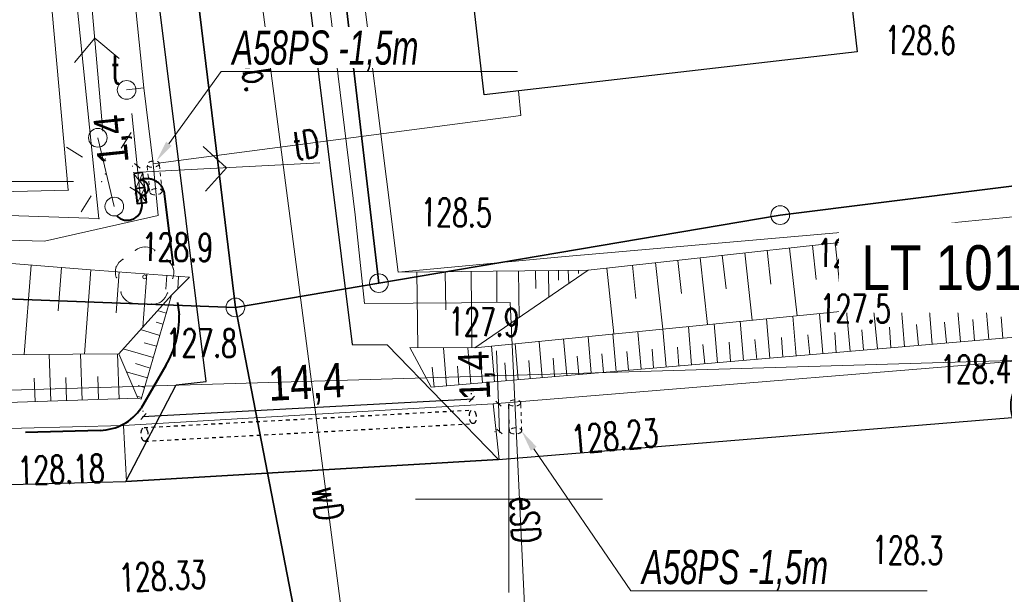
# Model space of a CAD drawing. Header units: metres. Extents: x 0 to 6497944, y 0 to 5963356.
# Tile 130 of 197: x 6497237 to 6497263, y 5963047 to 5963063. Entities that reach past the tile are written whole.
import ezdxf
from ezdxf import colors
from ezdxf.entities.mleader import LeaderData, LeaderLine
from ezdxf.math import Vec2, Vec3

# ---------------------------------------------------------------- set-up
doc = ezdxf.new("R2010")
doc.units = ezdxf.units.M
doc.header["$MEASUREMENT"] = 0
for name, pattern in [('DASHED', [19.05, 12.7, -6.35]), ('HIDDEN', [0.375, 0.25, -0.125]), ('L_0_04', [1.5, 1, -0.5])]:
    doc.linetypes.add(name, pattern=pattern)
doc.layers.get('0').update_dxf_attribs({"color": 8, "linetype": 'CONTINUOUS', "lineweight": 13})
doc.layers.get('DEFPOINTS').update_dxf_attribs({"linetype": 'CONTINUOUS', "lineweight": 0, "true_color": 0xffffff})
for name, color, linetype, lineweight in [('000_INNE__NIEZYDENTYFIKOWANE_', 8, 'CONTINUOUS', 13), ('217_GRANICA_KONTURU_KLASYFIKCYJNEGO', 8, 'CONTINUOUS', 13), ('218_GRANICA_UzYTKU', 8, 'CONTINUOUS', 13), ('219_LINIA_GRANICY', 3, 'CONTINUOUS', 35), ('312_BUDYNEK__POWIERZCHNIA_', 8, 'CONTINUOUS', 30), ('drzewo_lisciaste__punkt_', 8, 'CONTINUOUS', 13), ('E_proj_opisy_ośw.', 7, 'CONTINUOUS', 13), ('E_proj_osłona r. dz._obw. 100', 204, 'L_0_04', 20), ('E_proj_osłona r. dz._obw. 200', 204, 'L_0_04', 20), ('E_proj_osłona r. dz._opis_obw. 100', 204, 'CONTINUOUS', 9), ('E_proj_osłona r. dz._opis_obw. 200', 204, 'CONTINUOUS', 9), ('E_proj_ośw_latarnia', 1, 'CONTINUOUS', 35), ('E_proj_ośw_linia_obw. 100', 1, 'L_0_04', 40), ('E_proj_ośw_linia_obw. 200', 1, 'L_0_04', 40), ('E_proj_ośw_osłona r._ obw. 100', 140, 'L_0_04', 25), ('E_proj_urządzenia', 1, 'CONTINUOUS', 25), ('E_proj_urządzenia1', 104, 'CONTINUOUS', 40), ('JEZDNIA__POWIERZCHNIA_', 8, 'CONTINUOUS', 25), ('JEZDNIA__POWIERZCHNIA__ATR17', 8, 'CONTINUOUS', 13), ('KIERUNEK_LINI_NAPOWIETRZNEJ', 1, 'CONTINUOUS', 13), ('latarnia_na_slupie_lub_maszcie__punkt_', 1, 'CONTINUOUS', 13), ('murek_oporowy__linia_', 8, 'CONTINUOUS', 13), ('OGRODZENIE_TRWAlE__LINIA_', 8, 'CONTINUOUS', 13), ('PRZEWoD_ELEKTROENERGETYCZNY__LINIA_', 1, 'CONTINUOUS', 13), ('PRZEWoD_ELEKTROENERGETYCZNY__LINIA__ATR1', 1, 'CONTINUOUS', 13), ('PRZEWoD_TELEKOMUNIKACYJNY__LINIA_', 30, 'CONTINUOUS', 13), ('PRZEWoD_TELEKOMUNIKACYJNY__LINIA__ATR1', 30, 'CONTINUOUS', 13), ('PRZEWoD_WODOCIaGOWY__LINIA_', 5, 'CONTINUOUS', 13), ('PRZEWoD_WODOCIaGOWY__LINIA__ATR1', 5, 'CONTINUOUS', 13), ('PUNKT_WYSOKOsCIOWY_NATURALNY_ATR2', 8, 'CONTINUOUS', 13), ('PUNKT_WYSOKOsCIOWY_SZTUCZNY_ATR2', 8, 'CONTINUOUS', 13), ('siatka', 8, 'CONTINUOUS', 13), ('SKARPA_NIEUMOCNIONA__POWIERZCHNIA_', 8, 'CONTINUOUS', 13), ('SlUP_laCZONY__LINIA_', 1, 'CONTINUOUS', 13), ('slup_laczony__linia____symbol', 1, 'CONTINUOUS', 13), ('wlaz_okragly___siec_telekomunikacyjna__punkt_', 30, 'CONTINUOUS', 13), ('WlAZ_OKRaGlY___SIEC_TELEKOMUNIKACYJNA__PUNKT__ATR17', 30, 'CONTINUOUS', 13)]:
    doc.layers.add(name, color=color, linetype=linetype, lineweight=lineweight)
doc.layers.add('E_pomocnicza', color=3, linetype='CONTINUOUS', lineweight=13, plot=False)
doc.styles.add('Annotative', font='simplex.shx')
doc.styles.add('Narrow', font='ARIALN.TTF', dxfattribs={"height": 2})
doc.styles.get("Standard").update_dxf_attribs({"font": 'simplex.shx'})
doc.dimstyles.new('wymiary', dxfattribs={"dimtxt": 0.65, "dimasz": 0.25, "dimexe": 0.25, "dimexo": 1, "dimgap": 0.1, "dimtad": 1, "dimzin": 1, "dimtxsty": 'Annotative', "dimblk": 'OBLIQUE', "dimcen": 0.0025, "dimdle": 0.05, "dimadec": 0, "dimazin": 0, "dimtfac": 1, "dimtmove": 0, "dimatfit": 3, "dimldrblk": 'NONE', "dimfxl": 1, "dimarcsym": 0})

# ---------------------------------------------------------------- blocks, each defined once
blk = doc.blocks.new('PNN')
at = {"color": 0, "linetype": 'Continuous', "lineweight": 18, "flags": 128}
for points in [[(5.3, -1.2), (6.5, 0), (5.3, 1.2)], [(1.5, 0), (11.5, 0)]]:
    blk.add_lwpolyline(points, dxfattribs=at)
blk = doc.blocks.new('GRT')
at = {"color": 0, "linetype": 'Continuous', "lineweight": 18}
blk.add_circle((0, 0), 0.5, dxfattribs=at)
blk = doc.blocks.new('A$C5E955987')
at = {"layer": 'E_proj_ośw_latarnia', "true_color": 0xffffff}
h = blk.add_hatch(color=7, dxfattribs=at)
h.dxf.hatch_style = 1
h.paths.add_polyline_path([(3.223, 1.824, 1), (3.408, 1.892, 1)], flags=0)
h.paths.add_polyline_path([(3.2, 1.606), (3.567, 1.742), (3.431, 2.111), (3.064, 1.976)])
h.paths.add_polyline_path([(3.223, 1.824, -1), (3.408, 1.892, -1)], flags=16)
h.paths.add_polyline_path([(0.071, 1.38, -0.683546), (0.557, 0.106, 0.679532), (1.952, 1.355, 0.687575)])
h = blk.add_hatch(color=7, dxfattribs=at)
h.dxf.hatch_style = 1
h.paths.add_polyline_path([(3.223, 1.824, 1), (3.408, 1.892, 1)])
at = {"layer": 'E_proj_ośw_latarnia'}
blk.add_hatch(color=256, dxfattribs=at).paths.add_polyline_path([(0.071, 1.38, 0.389707), (0.557, 0.106), (0.557, 0.106, 0.683546)])
blk.add_lwpolyline([(3.567, 1.742), (3.2, 1.606), (3.064, 1.976), (3.431, 2.111)], close=True, dxfattribs=at)
at = {"layer": 'E_proj_ośw_latarnia', "flags": 128}
blk.add_lwpolyline([(3.132, 1.791), (1.952, 1.355)], dxfattribs=at)
at = {"layer": 'E_proj_ośw_latarnia'}
blk.add_lwpolyline([(0.071, 1.38, 0.389707), (0.557, 0.106), (0.557, 0.106, 0.683546)], format="xyb", close=True, dxfattribs=at)
for centre, radius in [((1.007, 1.007), 1.007), ((3.315, 1.858), 0.0984)]:
    blk.add_circle(centre, radius, dxfattribs=at)
blk = doc.blocks.new('*U18')
at = {"transparency": 33554687}
blk.add_lwpolyline([(0, -0.25), (0.4, -0.25), (0.4, 0), (0, 0)], close=True, dxfattribs=at)
at = {"layer": 'DEFPOINTS', "lineweight": 0, "flags": 128}
for points in [[(0, 0), (0.4, -0.25)], [(0, -0.25), (0.4, 0)]]:
    blk.add_lwpolyline(points, dxfattribs=at)
blk = doc.blocks.new('_Oblique')
at = {"color": 0, "linetype": 'ByBlock', "lineweight": -2}
blk.add_line((-0.5, -0.5), (0.5, 0.5), dxfattribs=at)
blk = doc.blocks.new('*D29')
at = {"layer": 'DEFPOINTS', "color": 0, "transparency": 16777216}
for p in [(0, 0), (14.439, -0.638), (14.362, -1.417)]:
    blk.add_point(p, dxfattribs=at)
at = {"layer": 'E_pomocnicza', "color": 0, "lineweight": -2, "transparency": 16777216}
for p, q in [((0.098, 0.995), (0.101, 1.028)), ((0.027, 0.784), (14.489, -0.643)), ((14.461, -0.422), (14.464, -0.389))]:
    blk.add_line(p, q, dxfattribs=at)
at = {"layer": 'E_pomocnicza', "color": 0, "lineweight": -2, "transparency": 16777216, "xscale": 0.25, "yscale": 0.25, "zscale": 0.25}
for p, rotation in [((0.077, 0.779), 174.3640929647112), ((14.439, -0.638), 354.3640929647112)]:
    blk.add_blockref('_Oblique', p, dxfattribs=dict(at, rotation=rotation))
at = {"layer": 'E_pomocnicza', "color": 0, "linetype": 'Continuous', "lineweight": 0, "transparency": 16777216, "insert": (7.356, 1.067), "char_height": 2, "attachment_point": 5, "rotation": 354.3641, "style": 'Narrow'}
blk.add_mtext('{\\H0.75x;14,4}', dxfattribs=at)
blk = doc.blocks.new('_None')
blk = doc.blocks.new('*D67')
at = {"layer": 'DEFPOINTS', "color": 0, "transparency": 16777216}
for p in [(1.314, 0.845), (0, 0), (1.351, 0.063)]:
    blk.add_point(p, dxfattribs=at)
at = {"layer": 'E_pomocnicza', "color": 0, "lineweight": -2, "transparency": 16777216}
for p, q in [((-0.047, 0.999), (-0.048, 1.032)), ((1.304, 1.062), (1.303, 1.095)), ((1.314, 0.845), (3.882, 0.965)), ((-0.086, 0.78), (1.314, 0.845))]:
    blk.add_line(p, q, dxfattribs=at)
at = {"layer": 'E_pomocnicza', "color": 0, "lineweight": -2, "transparency": 16777216, "xscale": 0.25, "yscale": 0.25, "zscale": 0.25}
for p, rotation in [((1.314, 0.845), 2.671921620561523), ((-0.036, 0.782), 182.6719216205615)]:
    blk.add_blockref('_Oblique', p, dxfattribs=dict(at, rotation=rotation))
at = {"layer": 'E_pomocnicza', "color": 0, "linetype": 'Continuous', "lineweight": 0, "transparency": 16777216, "insert": (2.676, 1.911), "char_height": 2, "attachment_point": 5, "rotation": 2.6719, "style": 'Narrow'}
blk.add_mtext('{\\H0.75x;1,4}', dxfattribs=at)
blk = doc.blocks.new('*D69')
at = {"layer": 'DEFPOINTS', "color": 0, "transparency": 16777216}
for p in [(1.378, 0.756), (0, 0), (1.362, -0.027)]:
    blk.add_point(p, dxfattribs=at)
at = {"layer": 'E_pomocnicza', "color": 0, "lineweight": -2, "transparency": 16777216}
for p, q in [((0.02, 1), (0.02, 1.033)), ((1.382, 0.973), (1.382, 1.006)), ((-0.035, 0.784), (1.378, 0.756)), ((1.378, 0.756), (3.947, 0.706))]:
    blk.add_line(p, q, dxfattribs=at)
at = {"layer": 'E_pomocnicza', "color": 0, "lineweight": -2, "transparency": 16777216, "xscale": 0.25, "yscale": 0.25, "zscale": 0.25}
for p, rotation in [((0.015, 0.783), 178.8776635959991), ((1.378, 0.756), 358.877663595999)]:
    blk.add_blockref('_Oblique', p, dxfattribs=dict(at, rotation=rotation))
at = {"layer": 'E_pomocnicza', "color": 0, "linetype": 'Continuous', "lineweight": 0, "transparency": 16777216, "insert": (2.807, 1.73), "char_height": 2, "attachment_point": 5, "rotation": 358.8777, "style": 'Narrow'}
blk.add_mtext('{\\H0.75x;1,4}', dxfattribs=at)
blk = doc.blocks.new('*U28')
at = {"linetype": 'HIDDEN', "ltscale": 0.2}
for p, q in [((0.029, 0.299), (14.392, -1.119)), ((-0.029, -0.299), (14.333, -1.716))]:
    blk.add_line(p, q, dxfattribs=at)
at = {"linetype": 'DASHED', "ltscale": 0.02}
for centre in [(0, 0), (14.362, -1.417)]:
    blk.add_ellipse(centre, major_axis=(-0.029, -0.299), ratio=0.5, dxfattribs=at)
at = {"layer": 'E_pomocnicza', "color": 4, "lineweight": 0}
dim = blk.add_aligned_dim(p1=(0, 0), p2=(14.362, -1.417), distance=0.783, text='{\\H0.75x;<>}', dimstyle='wymiary', override={"dimtxt": 1.3, "dimtad": 2, "dimdec": 1, "dimlfac": 1, "dimrnd": 0, "dimtxsty": 'Narrow'}, dxfattribs=at)
dim.commit()
dim.dimension.update_dxf_attribs({"geometry": '*D29', "text_midpoint": (7.356, 1.067)})
blk = doc.blocks.new('*U66')
at = {"linetype": 'HIDDEN', "ltscale": 0.2}
for p, q in [((-0.014, 0.3), (1.337, 0.363)), ((0.014, -0.3), (1.365, -0.237))]:
    blk.add_line(p, q, dxfattribs=at)
at = {"linetype": 'DASHED', "ltscale": 0.02}
for centre in [(0, 0), (1.351, 0.063)]:
    blk.add_ellipse(centre, major_axis=(0.014, -0.3), ratio=0.5, dxfattribs=at)
at = {"layer": 'E_pomocnicza', "color": 4, "lineweight": 0}
dim = blk.add_aligned_dim(p1=(0, 0), p2=(1.351, 0.063), distance=0.783, text='{\\H0.75x;<>}', dimstyle='wymiary', override={"dimtxt": 1.3, "dimtad": 2, "dimdec": 1, "dimlfac": 1, "dimrnd": 0, "dimtxsty": 'Narrow'}, dxfattribs=at)
dim.commit()
dim.dimension.update_dxf_attribs({"geometry": '*D67', "text_midpoint": (2.676, 1.911)})
blk = doc.blocks.new('*U68')
at = {"linetype": 'HIDDEN', "ltscale": 0.2}
for p, q in [((0.006, 0.3), (1.368, 0.273)), ((-0.006, -0.3), (1.356, -0.327))]:
    blk.add_line(p, q, dxfattribs=at)
at = {"linetype": 'DASHED', "ltscale": 0.02}
for centre in [(0, 0), (1.362, -0.027)]:
    blk.add_ellipse(centre, major_axis=(-0.006, -0.3), ratio=0.5, dxfattribs=at)
at = {"layer": 'E_pomocnicza', "color": 4, "lineweight": 0}
dim = blk.add_aligned_dim(p1=(0, 0), p2=(1.362, -0.027), distance=0.783, text='{\\H0.75x;<>}', dimstyle='wymiary', override={"dimtxt": 1.3, "dimtad": 2, "dimdec": 1, "dimlfac": 1, "dimrnd": 0, "dimtxsty": 'Narrow'}, dxfattribs=at)
dim.commit()
dim.dimension.update_dxf_attribs({"geometry": '*D69', "text_midpoint": (2.807, 1.73)})

msp = doc.modelspace()

# ---------------------------------------------------------------- linework, layer by layer
at = {"layer": '000_INNE__NIEZYDENTYFIKOWANE_', "flags": 128}
for points in [[(6497263.04, 5963057.31), (6497263.12, 5963056.38)], [(6497260.56, 5963057.06), (6497260.66, 5963056.14)], [(6497261.18, 5963057.13), (6497261.38, 5963055.27)], [(6497261.79, 5963057.2), (6497261.9, 5963056.27)], [(6497262.41, 5963057.26), (6497262.58, 5963055.39)], [(6497258.12, 5963056.79), (6497258.22, 5963055.88)], [(6497258.73, 5963056.86), (6497258.93, 5963055.03)], [(6497259.34, 5963056.93), (6497259.44, 5963056.01)], [(6497259.95, 5963056.99), (6497260.15, 5963055.15)], [(6497255.71, 5963056.53), (6497255.81, 5963055.63)], [(6497256.31, 5963056.59), (6497256.51, 5963054.79)], [(6497256.91, 5963056.66), (6497257.01, 5963055.75)], [(6497257.51, 5963056.72), (6497257.71, 5963054.91)], [(6497237.22, 5963056.26), (6497237.03, 5963053.87)], [(6497253.31, 5963056.26), (6497253.4, 5963055.37)], [(6497253.92, 5963056.33), (6497254.12, 5963054.55)], [(6497254.52, 5963056.39), (6497254.62, 5963055.5)], [(6497255.12, 5963056.46), (6497255.31, 5963054.67)], [(6497238.03, 5963056.2), (6497237.94, 5963055.04)], [(6497238.81, 5963056.14), (6497238.64, 5963053.88)], [(6497239.57, 5963056.08), (6497239.49, 5963054.99)], [(6497240.31, 5963056.03), (6497240.2, 5963054.6)], [(6497240.85, 5963055.99), (6497240.82, 5963055.62)], [(6497247.54, 5963056.08), (6497247.56, 5963054.06)], [(6497248.29, 5963056.08), (6497248.31, 5963055.07)], [(6497248.99, 5963056.09), (6497249.01, 5963054.05)], [(6497249.68, 5963056.1), (6497249.68, 5963055.28)], [(6497250.26, 5963056.11), (6497250.27, 5963054.86)], [(6497250.71, 5963056.11), (6497250.72, 5963055.64)], [(6497251.06, 5963056.12), (6497251.07, 5963055.41)], [(6497251.33, 5963056.12), (6497251.33, 5963055.86)], [(6497251.59, 5963056.12), (6497251.6, 5963055.77)], [(6497251.86, 5963056.13), (6497251.86, 5963056.04)], [(6497252.62, 5963056.18), (6497252.81, 5963054.42)], [(6497241.16, 5963055.96), (6497241.14, 5963055.63)], [(6497261.33, 5963054.14), (6497261.24, 5963055.26)], [(6497262.08, 5963054.21), (6497261.99, 5963055.33)], [(6497262.84, 5963054.27), (6497262.74, 5963055.41)], [(6497240.83, 5963054.98), (6497240.6, 5963055.05)], [(6497258.4, 5963053.89), (6497258.31, 5963054.97)], [(6497259.13, 5963053.96), (6497259.03, 5963055.04)], [(6497259.86, 5963054.02), (6497259.76, 5963055.11)], [(6497260.59, 5963054.08), (6497260.5, 5963055.18)], [(6497240.74, 5963054.68), (6497240.56, 5963054.74)], [(6497255.58, 5963053.65), (6497255.49, 5963054.69)], [(6497256.28, 5963053.71), (6497256.19, 5963054.76)], [(6497256.98, 5963053.77), (6497256.89, 5963054.83)], [(6497257.69, 5963053.83), (6497257.6, 5963054.9)], [(6497260.96, 5963054.11), (6497260.91, 5963054.67)], [(6497261.71, 5963054.18), (6497261.66, 5963054.74)], [(6497262.46, 5963054.24), (6497262.41, 5963054.81)], [(6497263.22, 5963054.3), (6497263.17, 5963054.88)], [(6497240.66, 5963054.38), (6497240.14, 5963054.54)], [(6497252.87, 5963053.42), (6497252.78, 5963054.42)], [(6497253.54, 5963053.48), (6497253.45, 5963054.48)], [(6497254.21, 5963053.54), (6497254.12, 5963054.55)], [(6497254.89, 5963053.59), (6497254.81, 5963054.62)], [(6497258.05, 5963053.86), (6497258, 5963054.4)], [(6497258.76, 5963053.92), (6497258.72, 5963054.46)], [(6497259.49, 5963053.99), (6497259.44, 5963054.53)], [(6497260.22, 5963054.05), (6497260.18, 5963054.6)], [(6497240.57, 5963054.09), (6497240.24, 5963054.18)], [(6497250.25, 5963053.2), (6497250.17, 5963054.16)], [(6497250.89, 5963053.25), (6497250.81, 5963054.22)], [(6497251.55, 5963053.31), (6497251.46, 5963054.29)], [(6497252.2, 5963053.37), (6497252.12, 5963054.35)], [(6497255.24, 5963053.62), (6497255.19, 5963054.14)], [(6497255.93, 5963053.68), (6497255.89, 5963054.2)], [(6497256.63, 5963053.74), (6497256.58, 5963054.27)], [(6497257.33, 5963053.8), (6497257.29, 5963054.33)], [(6497237.74, 5963052.62), (6497237.7, 5963053.88)], [(6497238.58, 5963052.65), (6497238.54, 5963053.88)], [(6497239.57, 5963052.68), (6497239.53, 5963053.89)], [(6497240.48, 5963053.79), (6497239.68, 5963054.02)], [(6497248.33, 5963053.04), (6497248.25, 5963054.05)], [(6497248.98, 5963053.09), (6497248.9, 5963054.05)], [(6497249.61, 5963053.14), (6497249.53, 5963054.09)], [(6497252.53, 5963053.39), (6497252.49, 5963053.89)], [(6497253.2, 5963053.45), (6497253.16, 5963053.95)], [(6497253.87, 5963053.51), (6497253.83, 5963054.01)], [(6497254.55, 5963053.57), (6497254.51, 5963054.07)], [(6497240.4, 5963053.51), (6497240.01, 5963053.63)], [(6497249.93, 5963053.17), (6497249.89, 5963053.65)], [(6497250.57, 5963053.23), (6497250.53, 5963053.71)], [(6497251.22, 5963053.28), (6497251.18, 5963053.77)], [(6497251.87, 5963053.34), (6497251.83, 5963053.83)], [(6497240.33, 5963053.25), (6497239.76, 5963053.41)], [(6497248, 5963053.01), (6497247.95, 5963053.53)], [(6497248.66, 5963053.06), (6497248.62, 5963053.56)], [(6497249.29, 5963053.12), (6497249.25, 5963053.59)], [(6497237.32, 5963052.61), (6497237.3, 5963053.24)], [(6497238.16, 5963052.64), (6497238.14, 5963053.26)], [(6497239.02, 5963052.67), (6497239, 5963053.28)], [(6497240.25, 5963052.99), (6497240.08, 5963053.04)], [(6497240.17, 5963052.72), (6497240.04, 5963052.76)]]:
    msp.add_lwpolyline(points, dxfattribs=at)
at = {"layer": '217_GRANICA_KONTURU_KLASYFIKCYJNEGO', "flags": 128}
for points in [[(6497242.68, 5963055.13), (6497240.07, 5963076.63)], [(6497210.05, 5963056.36), (6497242.68, 5963055.13)]]:
    msp.add_lwpolyline(points, dxfattribs=at)
at = {"layer": '218_GRANICA_UzYTKU', "flags": 128}
for points in [[(6497246.52, 5963055.78), (6497242.99, 5963085.85)], [(6497240.07, 5963076.63), (6497242.68, 5963055.13)], [(6497257.26, 5963057.6), (6497265.72, 5963058.66)], [(6497246.52, 5963055.78), (6497257.26, 5963057.6)], [(6497242.68, 5963055.13), (6497210.05, 5963056.36)], [(6497242.68, 5963055.13), (6497246.52, 5963055.78)], [(6497245.24, 5963041.9), (6497242.68, 5963055.13)]]:
    msp.add_lwpolyline(points, dxfattribs=at)
at = {"layer": '219_LINIA_GRANICY', "flags": 128}
for points in [[(6497246.52, 5963055.78), (6497242.99, 5963085.85)], [(6497242.68, 5963055.13), (6497240.07, 5963076.63)], [(6497257.26, 5963057.6), (6497265.72, 5963058.66)], [(6497257.26, 5963057.6), (6497246.52, 5963055.78)], [(6497242.68, 5963055.13), (6497210.05, 5963056.36)], [(6497246.52, 5963055.78), (6497242.68, 5963055.13)], [(6497245.24, 5963041.9), (6497242.68, 5963055.13)]]:
    msp.add_lwpolyline(points, dxfattribs=at)
at = {"layer": '312_BUDYNEK__POWIERZCHNIA_', "flags": 128}
for points in [[(6497258.31, 5963070.82), (6497259.32, 5963061.97)], [(6497249.34, 5963060.82), (6497248.32, 5963069.66)], [(6497259.32, 5963061.97), (6497249.34, 5963060.82)]]:
    msp.add_lwpolyline(points, dxfattribs=at)
at = {"layer": 'DEFPOINTS', "linetype": 'Continuous'}
for points in [[(6497313.974, 5963063.795), (6497264.99, 5963053.548), (6497264.903, 5963053.964), (6497264.946, 5963053.756), (6497214.968, 5963052.274), (6497215.035, 5963053.295), (6497214.968, 5963052.274), (6497165.514, 5963059.642), (6497165.697, 5963060.518), (6497165.514, 5963059.642), (6497118.031, 5963075.305), (6497118.262, 5963075.735), (6497118.031, 5963075.305), (6497071.639, 5963093.954), (6497071.9, 5963094.537), (6497071.639, 5963093.954), (6497024.971, 5963111.9)], [(6497292.628, 5963058.63), (6497281.118, 5963056.345), (6497266.585, 5963053.942), (6497249.583, 5963052.553), (6497239.69, 5963051.969), (6497230.126, 5963051.72), (6497199.044, 5963053.85), (6497178.292, 5963057.041), (6497162.342, 5963060.811), (6497143.722, 5963066.577), (6497131.977, 5963070.387), (6497119.428, 5963074.981), (6497088.043, 5963087.571), (6497060.045, 5963098.826)], [(6497249.738, 5963051.061), (6497249.583, 5963052.553)], [(6497239.768, 5963050.471), (6497239.69, 5963051.969)]]:
    msp.add_lwpolyline(points, dxfattribs=at)
at = {"layer": 'drzewo_lisciaste__punkt_'}
msp.add_circle((6497240.25, 5963055.95), 0.05, dxfattribs=at)
for centre, radius, start, end in [((6497240.269, 5963056.323), 0.427, 52.1617, 128.7462), ((6497239.877, 5963056.07), 0.408, 120.3238, 200.0149), ((6497240.615, 5963056.058), 0.419, 338.694, 56.5595), ((6497240.006, 5963055.642), 0.407, 194.1543, 274.4113), ((6497240.475, 5963055.611), 0.394, 264.8163, 347.6169)]:
    msp.add_arc(centre, radius, start, end, dxfattribs=at)
for p in [(6497240, 5963056.66), (6497240.26, 5963056.75), (6497240.52, 5963056.65), (6497239.67, 5963056.42), (6497240.85, 5963056.41), (6497239.49, 5963056.21), (6497241.01, 5963056.19), (6497239.5, 5963055.93), (6497241, 5963055.91), (6497239.62, 5963055.54), (6497240.87, 5963055.52), (6497239.77, 5963055.31), (6497240.04, 5963055.23), (6497240.44, 5963055.22), (6497240.71, 5963055.29)]:
    msp.add_point(p, dxfattribs=at)
at = {"layer": 'E_proj_ośw_linia_obw. 100', "ltscale": 2, "transparency": 33554687}
msp.add_lwpolyline([(6497240.153, 5963058.124, 1.135687), (6497240.107, 5963058.521, 3.795152)], format="xyb", dxfattribs=at)
at = {"layer": 'E_proj_ośw_linia_obw. 200', "ltscale": 2, "transparency": 33554687}
msp.add_lwpolyline([(6497240.107, 5963058.521, -0.475205), (6497240.765, 5963058.239), (6497241.177, 5963054.933, -0.137342), (6497240.821, 5963053.579), (6497240.158, 5963052.436, -0.242164), (6497239.062, 5963051.842), (6497230.313, 5963051.574), (6497215.415, 5963052.728, -0.329904), (6497215.042, 5963053.45, -0.311333), (6497214.585, 5963052.785), (6497199.044, 5963053.85), (6497178.292, 5963057.041), (6497166.158, 5963059.909, -0.454455)], format="xyb", dxfattribs=at)
at = {"layer": 'E_proj_urządzenia1', "ltscale": 2, "transparency": 33554687, "flags": 128}
msp.add_lwpolyline([(6497239.499, 5963057.587, 0.741544), (6497240.176, 5963057.925), (6497240.153, 5963058.124)], format="xyb", dxfattribs=at)
at = {"layer": 'JEZDNIA__POWIERZCHNIA_', "flags": 128}
for points in [[(6497048.07, 5963102.09), (6497070.92, 5963092.77), (6497095.6, 5963082.95), (6497119.19, 5963073.46), (6497131.58, 5963068.94), (6497141.08, 5963065.86), (6497145.57, 5963064.4), (6497156.55, 5963061.01), (6497162.05, 5963059.34), (6497178, 5963055.57), (6497193.41, 5963053.28), (6497198.87, 5963052.36), (6497206.8, 5963051.76), (6497226.49, 5963050.49), (6497230.12, 5963050.22), (6497239.75, 5963050.47), (6497249.72, 5963051.06), (6497266.74, 5963052.45), (6497276.78, 5963054.1), (6497286, 5963055.64)], [(6497241.16, 5963091.32), (6497243.5, 5963072.58), (6497244.34, 5963072.68), (6497244.81, 5963068.57), (6497244.02, 5963068.47), (6497245.81, 5963054.14), (6497246.74, 5963054.13), (6497249.72, 5963051.06), (6497239.75, 5963050.47), (6497241.1, 5963053.06), (6497241.9, 5963053.15), (6497238.44, 5963080.96), (6497237.09, 5963091.84)]]:
    msp.add_lwpolyline(points, dxfattribs=at)
at = {"layer": 'KIERUNEK_LINI_NAPOWIETRZNEJ'}
for p in [(6497239.2, 5963059.1), (6497239.2, 5963058.7), (6497239.1, 5963058.5)]:
    msp.add_point(p, dxfattribs=at)
at = {"layer": 'latarnia_na_slupie_lub_maszcie__punkt_', "flags": 128}
for points in [[(6497239.62, 5963059.39), (6497239.89, 5963059.81)], [(6497238.59, 5963059.15), (6497238.16, 5963059.42)], [(6497239.86, 5963058.35), (6497240.28, 5963058.08)], [(6497238.82, 5963058.12), (6497238.55, 5963057.69)]]:
    msp.add_lwpolyline(points, dxfattribs=at)
at = {"layer": 'murek_oporowy__linia_', "flags": 128}
for points in [[(6497234.95, 5963092.11), (6497236.48, 5963077.46), (6497238.21, 5963058.27), (6497234.2, 5963058.17), (6497217.24, 5963058.44), (6497209, 5963058.59), (6497203.43, 5963058.71)], [(6497235.46, 5963092.05), (6497236.98, 5963077.51), (6497239.03, 5963057.51), (6497234.2, 5963057.67), (6497217.24, 5963057.94), (6497209, 5963058.09), (6497203.41, 5963058.21)]]:
    msp.add_lwpolyline(points, dxfattribs=at)
at = {"layer": 'murek_oporowy__linia_'}
for p in [(6497238.21, 5963058.27), (6497239.03, 5963057.51)]:
    msp.add_point(p, dxfattribs=at)
at = {"layer": 'OGRODZENIE_TRWAlE__LINIA_', "flags": 128}
msp.add_lwpolyline([(6497266.17, 5963058.27), (6497266.23, 5963057.82), (6497261.84, 5963057.39), (6497251.41, 5963056.48), (6497247.04, 5963056.07), (6497245.78, 5963066.11), (6497247.25, 5963068.09), (6497248.47, 5963068.31)], dxfattribs=at)
at = {"layer": 'PRZEWoD_ELEKTROENERGETYCZNY__LINIA_', "flags": 128}
msp.add_lwpolyline([(6497241.63, 5963091.26), (6497244.06, 5963072.53), (6497245.89, 5963057.61), (6497246.14, 5963055.24), (6497250.03, 5963055.26), (6497250.69, 5963041.32), (6497250.97, 5963037.51), (6497252.59, 5963036.71), (6497252.67, 5963036)], dxfattribs=at)
at = {"layer": 'PRZEWoD_TELEKOMUNIKACYJNY__LINIA_', "flags": 128}
for points in [[(6497239.77, 5963060.95), (6497240.23, 5963061.01), (6497237.08, 5963091.84)], [(6497139.15, 5963067.83), (6497175.53, 5963058.82), (6497178.98, 5963060.86), (6497192.87, 5963058.12), (6497237.57, 5963056.9), (6497240.61, 5963057.59), (6497240.48, 5963058.97), (6497240.23, 5963061.01), (6497239.77, 5963060.95)], [(6497250.26, 5963060.93), (6497250.32, 5963060.27), (6497240.48, 5963058.97)]]:
    msp.add_lwpolyline(points, dxfattribs=at)
at = {"layer": 'PRZEWoD_WODOCIaGOWY__LINIA_', "flags": 128}
msp.add_lwpolyline([(6497243.2, 5963064.75), (6497246.66, 5963038.26)], dxfattribs=at)
at = {"layer": 'siatka', "flags": 128}
for points in [[(6497250, 5963047.5), (6497250, 5963052.5)], [(6497247.5, 5963050), (6497252.5, 5963050)]]:
    msp.add_lwpolyline(points, dxfattribs=at)
at = {"layer": 'SKARPA_NIEUMOCNIONA__POWIERZCHNIA_', "flags": 128}
for points in [[(6497287.81, 5963057.86), (6497272.88, 5963055.46), (6497268.13, 5963054.72), (6497264.58, 5963054.42), (6497247.92, 5963053), (6497247.35, 5963054.06), (6497249.09, 5963054.05), (6497266.58, 5963055.79), (6497285.95, 5963059.01), (6497295.78, 5963061.42)], [(6497285.95, 5963059.01), (6497266.58, 5963055.79), (6497249.09, 5963054.05), (6497252.12, 5963056.13), (6497262.01, 5963057.22), (6497267.46, 5963057.71), (6497285.69, 5963059.93)], [(6497188.23, 5963056.92), (6497188.5, 5963058.59), (6497192.65, 5963058.31), (6497196.54, 5963058.15), (6497200.22, 5963057.89), (6497202.92, 5963057.6), (6497206.12, 5963057.3), (6497209.54, 5963056.97), (6497216.76, 5963056.83), (6497226.2, 5963056.74), (6497231.57, 5963056.6), (6497234.13, 5963056.51), (6497238.8, 5963056.14), (6497241.45, 5963055.94), (6497240.97, 5963055.46), (6497239.56, 5963053.89), (6497230.94, 5963053.83), (6497223.43, 5963054.19), (6497207.58, 5963054.98), (6497199.51, 5963055.43)], [(6497188.23, 5963056.92), (6497199.51, 5963055.43), (6497207.58, 5963054.98), (6497223.43, 5963054.19), (6497230.94, 5963053.83), (6497239.56, 5963053.89), (6497240.07, 5963052.7), (6497230.68, 5963052.39), (6497222.97, 5963052.78), (6497199.99, 5963054.27), (6497196.38, 5963054.74), (6497188.11, 5963056.14)], [(6497247.04, 5963056.07), (6497252.12, 5963056.13), (6497249.09, 5963054.05), (6497247.35, 5963054.06)], [(6497239.56, 5963053.89), (6497240.97, 5963055.46), (6497240.16, 5963052.68), (6497240.07, 5963052.7)]]:
    msp.add_lwpolyline(points, dxfattribs=at)
at = {"layer": 'SlUP_laCZONY__LINIA_', "flags": 128}
msp.add_lwpolyline([(6497239.44, 5963057.83), (6497239, 5963059.67)], dxfattribs=at)
msp.add_lwpolyline([(6497239.44, 5963057.83), (6497239, 5963059.67)], dxfattribs=at)
at = {"layer": 'slup_laczony__linia____symbol'}
for centre in [(6497239, 5963059.67), (6497239.44, 5963057.83)]:
    msp.add_circle(centre, 0.25, dxfattribs=at)
at = {"layer": 'wlaz_okragly___siec_telekomunikacyjna__punkt_'}
msp.add_circle((6497239.77, 5963060.95), 0.25, dxfattribs=at)

# ---------------------------------------------------------------- block references
at = {"xscale": 0.5, "yscale": 0.5, "zscale": 0.5}
for p in [(6497257.26, 5963057.6), (6497246.52, 5963055.78), (6497242.68, 5963055.13)]:
    msp.add_blockref('GRT', p, dxfattribs=at)
at = {"layer": 'E_proj_osłona r. dz._obw. 100', "xscale": 0.54864, "yscale": 0.54864, "zscale": 0.54864, "rotation": 93.20070666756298}
msp.add_blockref('*U66', (6497240.556, 5963058.227), dxfattribs=at)
at = {"layer": 'E_proj_osłona r. dz._obw. 200', "xscale": 0.54864, "yscale": 0.54864, "zscale": 0.54864, "rotation": 93.20070666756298}
msp.add_blockref('*U68', (6497250.178, 5963051.827), dxfattribs=at)
at = {"layer": 'E_proj_ośw_latarnia', "rotation": 74.0303279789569}
msp.add_blockref('A$C5E955987', (6497265.126, 5963051.253), dxfattribs=at)
at = {"layer": 'E_proj_ośw_osłona r._ obw. 100', "xscale": 0.6096, "yscale": 0.6096, "zscale": 0.6096, "rotation": 8.69802367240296}
msp.add_blockref('*U28', (6497240.249, 5963051.734), dxfattribs=at)
at = {"layer": 'E_proj_urządzenia', "color": 4, "rotation": 276.6386471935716}
msp.add_blockref('*U18', (6497240.208, 5963058.734), dxfattribs=at)
at = {"layer": 'E_proj_urządzenia1', "ltscale": 2, "transparency": 33554687, "rotation": 276.6386471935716}
msp.add_blockref('*U18', (6497240.254, 5963058.337), dxfattribs=at)
at = {"layer": 'KIERUNEK_LINI_NAPOWIETRZNEJ', "xscale": 0.5, "yscale": 0.5, "zscale": 0.5}
for p, rotation in [((6497239.2, 5963059.1), 95), ((6497239.2, 5963058.7), 3), ((6497239.1, 5963058.5), 180)]:
    msp.add_blockref('PNN', p, dxfattribs=dict(at, rotation=rotation))

# ---------------------------------------------------------------- texts
at = {"layer": 'JEZDNIA__POWIERZCHNIA__ATR17', "width": 0.66}
msp.add_text('j.pb.', height=0.75, rotation=278.7, dxfattribs=at).set_placement((6497242.74, 5963062.28))
at = {"layer": 'PRZEWoD_ELEKTROENERGETYCZNY__LINIA__ATR1', "width": 0.66}
msp.add_text('eSD', height=0.75, rotation=273, dxfattribs=at).set_placement((6497250.03, 5963050.05))
at = {"layer": 'PRZEWoD_TELEKOMUNIKACYJNY__LINIA__ATR1', "width": 0.66}
msp.add_text('tD', height=0.75, rotation=8.3, dxfattribs=at).set_placement((6497244.28, 5963059.07))
at = {"layer": 'PRZEWoD_WODOCIaGOWY__LINIA__ATR1', "width": 0.66}
msp.add_text('wD', height=0.75, rotation=277.2, dxfattribs=at).set_placement((6497244.72, 5963050.29))
at = {"layer": 'PUNKT_WYSOKOsCIOWY_NATURALNY_ATR2', "width": 0.66}
for s, rotation, p in [('128.6', 359.2, (6497260.05, 5963061.92)), ('128.5', 359.2, (6497247.63, 5963057.31)), ('128.9', 359.2, (6497240.17, 5963056.38)), ('128.9', 359.3, (6497258.24, 5963056.22)), ('127.5', 359.2, (6497258.31, 5963054.74)), ('127.9', 359.2, (6497248.37, 5963054.38)), ('127.8', 359.2, (6497240.81, 5963053.82)), ('128.3', 359.3, (6497259.71, 5963048.27))]:
    msp.add_text(s, height=0.75, rotation=rotation, dxfattribs=at).set_placement(p)
msp.add_text('128.4', height=0.75, dxfattribs=at).set_placement((6497261.54, 5963053.1))
at = {"layer": 'PUNKT_WYSOKOsCIOWY_SZTUCZNY_ATR2', "width": 0.66}
for s, rotation, p in [('128.23', 4.7, (6497251.7, 5963051.22)), ('128.18', 1.5, (6497236.86, 5963050.39)), ('128.33', 2.4, (6497239.58, 5963047.52))]:
    msp.add_text(s, height=0.75, rotation=rotation, dxfattribs=at).set_placement(p)
at = {"layer": 'WlAZ_OKRaGlY___SIEC_TELEKOMUNIKACYJNA__PUNKT__ATR17', "width": 0.66}
msp.add_text('t', height=0.75, dxfattribs=at).set_placement((6497239.35, 5963061.12))

# ---------------------------------------------------------------- next in the draw order: leaders
at = {"layer": 'E_proj_osłona r. dz._opis_obw. 100'}
ml = msp.add_multileader_mtext('Standard', dxfattribs=at)
ml.set_content('\\fArial Narrow|b0|i1|c238|p34;\\W0.8;A58PS -1,5m ', color=256, style='Narrow')
ml.set_leader_properties(color=256, linetype='CONTINUOUS', lineweight=-1)
ml.build(insert=Vec2(0, 0))
ml.multileader.update_dxf_attribs({"has_dogleg": 0, "text_left_attachment_type": 6, "text_right_attachment_type": 6, "dogleg_length": 0.274, "arrow_head_size": 0.572})
ctx = ml.context
ctx.base_point, ctx.char_height, ctx.arrow_head_size, ctx.landing_gap_size, ctx.plane_origin = Vec3(6497253.264, 5963047.544), 0.9144, 0.572, 0.3, Vec3(6497277.48, 5963052.695)
ctx.left_attachment, ctx.right_attachment, ctx.text_align_type = 6, 6, 1
notes = []
notes.append((ctx, [(0, (1, 1, 0), (6497252.99, 5963047.544), (1, 0), 0.274, [(0, [(6497250.342, 5963051.82)], 0, [])])]))
ctx.mtext.insert, ctx.mtext.alignment, ctx.mtext.line_spacing_factor, ctx.mtext.line_spacing_style = Vec3(6497256.049, 5963048.643), 2, 0.9, 2
ctx.mtext.has_bg_fill, ctx.mtext.bg_color, ctx.mtext.bg_scale_factor, ctx.mtext.bg_transparency, ctx.mtext.use_window_bg_color = 1, -1073741824, 1.1, 0, 1
for ctx, leaders in notes:
    for number, flags, end, landing, length, lines in leaders:
        leader = LeaderData()
        leader.index, (leader.has_last_leader_line, leader.has_dogleg_vector, leader.attachment_direction) = number, flags
        leader.last_leader_point, leader.dogleg_vector, leader.dogleg_length = Vec3(end), Vec3(landing), length
        for number, points, colour, breaks in lines:
            line = LeaderLine()
            line.index, line.vertices, line.color, line.breaks = number, Vec3.list(points), colors.encode_raw_color(colour), breaks
            leader.lines.append(line)
        ctx.leaders.append(leader)

# ---------------------------------------------------------------- next in the draw order: leaders
at = {"layer": 'E_proj_opisy_ośw.', "color": 10}
ml = msp.add_multileader_mtext('Standard', dxfattribs=at)
ml.set_content('\\A1;LT 101', color=10, style='Narrow')
ml.set_leader_properties(color=256)
ml.set_arrow_properties(name='NONE')
ml.build(insert=Vec2(0, 0))
ml.multileader.update_dxf_attribs({"leader_type": 0, "has_dogleg": 0, "has_text_frame": 1, "text_left_attachment_type": 3, "dogleg_length": 0.36, "arrow_head_size": 0, "scale": 0.7})
ctx = ml.context
ctx.base_point, ctx.scale, ctx.char_height, ctx.arrow_head_size, ctx.landing_gap_size, ctx.plane_origin = Vec3(6497259.013, 5963056.18), 0.7, 1.2, 0, 0.42, Vec3(6498109.213, 5962952.95)
ctx.left_attachment = 3
notes = []
notes.append((ctx, [(0, (0, 0, 0), (0, 0), (1, 0), 1, [])]))
ctx.mtext.insert, ctx.mtext.line_spacing_factor, ctx.mtext.flow_direction = Vec3(6497259.433, 5963056.795), 0.266667, 5
ctx.mtext.has_bg_fill, ctx.mtext.bg_color, ctx.mtext.bg_scale_factor, ctx.mtext.bg_transparency, ctx.mtext.use_window_bg_color = 1, -1073741824, 1.5, 0, 1
for ctx, leaders in notes:
    for number, flags, end, landing, length, lines in leaders:
        leader = LeaderData()
        leader.index, (leader.has_last_leader_line, leader.has_dogleg_vector, leader.attachment_direction) = number, flags
        leader.last_leader_point, leader.dogleg_vector, leader.dogleg_length = Vec3(end), Vec3(landing), length
        for number, points, colour, breaks in lines:
            line = LeaderLine()
            line.index, line.vertices, line.color, line.breaks = number, Vec3.list(points), colors.encode_raw_color(colour), breaks
            leader.lines.append(line)
        ctx.leaders.append(leader)

# ---------------------------------------------------------------- next in the draw order: leaders
ml = msp.add_multileader_mtext('Standard', dxfattribs=at)
ml.set_content('\\A1;LT 102', color=10, style='Narrow')
ml.set_leader_properties(color=256)
ml.set_arrow_properties(name='NONE')
ml.build(insert=Vec2(0, 0))
ml.multileader.update_dxf_attribs({"leader_type": 0, "has_dogleg": 0, "has_text_frame": 1, "text_left_attachment_type": 3, "dogleg_length": 0.36, "arrow_head_size": 0, "scale": 0.7})
ctx = ml.context
ctx.base_point, ctx.scale, ctx.char_height, ctx.arrow_head_size, ctx.landing_gap_size, ctx.plane_origin = Vec3(6497308.252, 5963066.689), 0.7, 1.2, 0, 0.42, Vec3(6498158.739, 5962963.095)
ctx.left_attachment = 3
notes = []
notes.append((ctx, [(0, (0, 0, 0), (0, 0), (1, 0), 1, [])]))
ctx.mtext.insert, ctx.mtext.line_spacing_factor, ctx.mtext.flow_direction = Vec3(6497308.672, 5963067.304), 0.266667, 5
ctx.mtext.has_bg_fill, ctx.mtext.bg_color, ctx.mtext.bg_scale_factor, ctx.mtext.bg_transparency, ctx.mtext.use_window_bg_color = 1, -1073741824, 1.5, 0, 1
for ctx, leaders in notes:
    for number, flags, end, landing, length, lines in leaders:
        leader = LeaderData()
        leader.index, (leader.has_last_leader_line, leader.has_dogleg_vector, leader.attachment_direction) = number, flags
        leader.last_leader_point, leader.dogleg_vector, leader.dogleg_length = Vec3(end), Vec3(landing), length
        for number, points, colour, breaks in lines:
            line = LeaderLine()
            line.index, line.vertices, line.color, line.breaks = number, Vec3.list(points), colors.encode_raw_color(colour), breaks
            leader.lines.append(line)
        ctx.leaders.append(leader)

# ---------------------------------------------------------------- next in the draw order: leaders
ml = msp.add_multileader_mtext('Standard', dxfattribs=at)
ml.set_content('\\A1;LT 103', color=10, style='Narrow')
ml.set_leader_properties(color=256)
ml.set_arrow_properties(name='NONE')
ml.build(insert=Vec2(0, 0))
ml.multileader.update_dxf_attribs({"leader_type": 0, "has_dogleg": 0, "has_text_frame": 1, "text_left_attachment_type": 3, "dogleg_length": 0.36, "arrow_head_size": 0, "scale": 0.7})
ctx = ml.context
ctx.base_point, ctx.scale, ctx.char_height, ctx.arrow_head_size, ctx.landing_gap_size, ctx.plane_origin = Vec3(6497355.042, 5963083.031), 0.7, 1.2, 0, 0.42, Vec3(6498205.751, 5962979.538)
ctx.left_attachment = 3
notes = []
notes.append((ctx, [(0, (0, 0, 0), (0, 0), (1, 0), 1, [])]))
ctx.mtext.insert, ctx.mtext.line_spacing_factor, ctx.mtext.flow_direction = Vec3(6497355.462, 5963083.646), 0.266667, 5
ctx.mtext.has_bg_fill, ctx.mtext.bg_color, ctx.mtext.bg_scale_factor, ctx.mtext.bg_transparency, ctx.mtext.use_window_bg_color = 1, -1073741824, 1.5, 0, 1
for ctx, leaders in notes:
    for number, flags, end, landing, length, lines in leaders:
        leader = LeaderData()
        leader.index, (leader.has_last_leader_line, leader.has_dogleg_vector, leader.attachment_direction) = number, flags
        leader.last_leader_point, leader.dogleg_vector, leader.dogleg_length = Vec3(end), Vec3(landing), length
        for number, points, colour, breaks in lines:
            line = LeaderLine()
            line.index, line.vertices, line.color, line.breaks = number, Vec3.list(points), colors.encode_raw_color(colour), breaks
            leader.lines.append(line)
        ctx.leaders.append(leader)

# ---------------------------------------------------------------- next in the draw order: leaders
ml = msp.add_multileader_mtext('Standard', dxfattribs=at)
ml.set_content('\\A1;LT 104', color=10, style='Narrow')
ml.set_leader_properties(color=256)
ml.set_arrow_properties(name='NONE')
ml.build(insert=Vec2(0, 0))
ml.multileader.update_dxf_attribs({"leader_type": 0, "has_dogleg": 0, "has_text_frame": 1, "text_left_attachment_type": 3, "dogleg_length": 0.36, "arrow_head_size": 0, "scale": 0.7})
ctx = ml.context
ctx.base_point, ctx.scale, ctx.char_height, ctx.arrow_head_size, ctx.landing_gap_size, ctx.plane_origin = Vec3(6497402.169, 5963099.524), 0.7, 1.2, 0, 0.42, Vec3(6498252.368, 5962996.294)
ctx.left_attachment = 3
notes = []
notes.append((ctx, [(0, (0, 0, 0), (0, 0), (1, 0), 1, [])]))
ctx.mtext.insert, ctx.mtext.line_spacing_factor, ctx.mtext.flow_direction = Vec3(6497402.589, 5963100.139), 0.266667, 5
ctx.mtext.has_bg_fill, ctx.mtext.bg_color, ctx.mtext.bg_scale_factor, ctx.mtext.bg_transparency, ctx.mtext.use_window_bg_color = 1, -1073741824, 1.5, 0, 1
for ctx, leaders in notes:
    for number, flags, end, landing, length, lines in leaders:
        leader = LeaderData()
        leader.index, (leader.has_last_leader_line, leader.has_dogleg_vector, leader.attachment_direction) = number, flags
        leader.last_leader_point, leader.dogleg_vector, leader.dogleg_length = Vec3(end), Vec3(landing), length
        for number, points, colour, breaks in lines:
            line = LeaderLine()
            line.index, line.vertices, line.color, line.breaks = number, Vec3.list(points), colors.encode_raw_color(colour), breaks
            leader.lines.append(line)
        ctx.leaders.append(leader)

# ---------------------------------------------------------------- next in the draw order: leaders
at = {"layer": 'E_proj_osłona r. dz._opis_obw. 200'}
ml = msp.add_multileader_mtext('Standard', dxfattribs=at)
ml.set_content('\\fArial Narrow|b0|i1|c238|p34;\\W0.8;A58PS -1,5m ', color=256, style='Narrow')
ml.set_leader_properties(color=256, linetype='CONTINUOUS', lineweight=-1)
ml.build(insert=Vec2(0, 0))
ml.multileader.update_dxf_attribs({"has_dogleg": 0, "text_left_attachment_type": 6, "text_right_attachment_type": 6, "dogleg_length": 0.274, "arrow_head_size": 0.572})
ctx = ml.context
ctx.base_point, ctx.char_height, ctx.arrow_head_size, ctx.landing_gap_size, ctx.plane_origin = Vec3(6497242.302, 5963061.441), 0.9144, 0.572, 0.3, Vec3(6497267.596, 5963064.178)
ctx.left_attachment, ctx.right_attachment, ctx.text_align_type = 6, 6, 1
notes = []
notes.append((ctx, [(0, (1, 1, 0), (6497242.028, 5963061.441), (1, 0), 0.274, [(0, [(6497240.567, 5963059.045)], 0, [])])]))
ctx.mtext.insert, ctx.mtext.alignment, ctx.mtext.line_spacing_factor, ctx.mtext.line_spacing_style = Vec3(6497245.087, 5963062.54), 2, 0.9, 2
ctx.mtext.has_bg_fill, ctx.mtext.bg_color, ctx.mtext.bg_scale_factor, ctx.mtext.bg_transparency, ctx.mtext.use_window_bg_color = 1, -1073741824, 1.1, 0, 1
for ctx, leaders in notes:
    for number, flags, end, landing, length, lines in leaders:
        leader = LeaderData()
        leader.index, (leader.has_last_leader_line, leader.has_dogleg_vector, leader.attachment_direction) = number, flags
        leader.last_leader_point, leader.dogleg_vector, leader.dogleg_length = Vec3(end), Vec3(landing), length
        for number, points, colour, breaks in lines:
            line = LeaderLine()
            line.index, line.vertices, line.color, line.breaks = number, Vec3.list(points), colors.encode_raw_color(colour), breaks
            leader.lines.append(line)
        ctx.leaders.append(leader)

doc.saveas('drawing.dxf')
